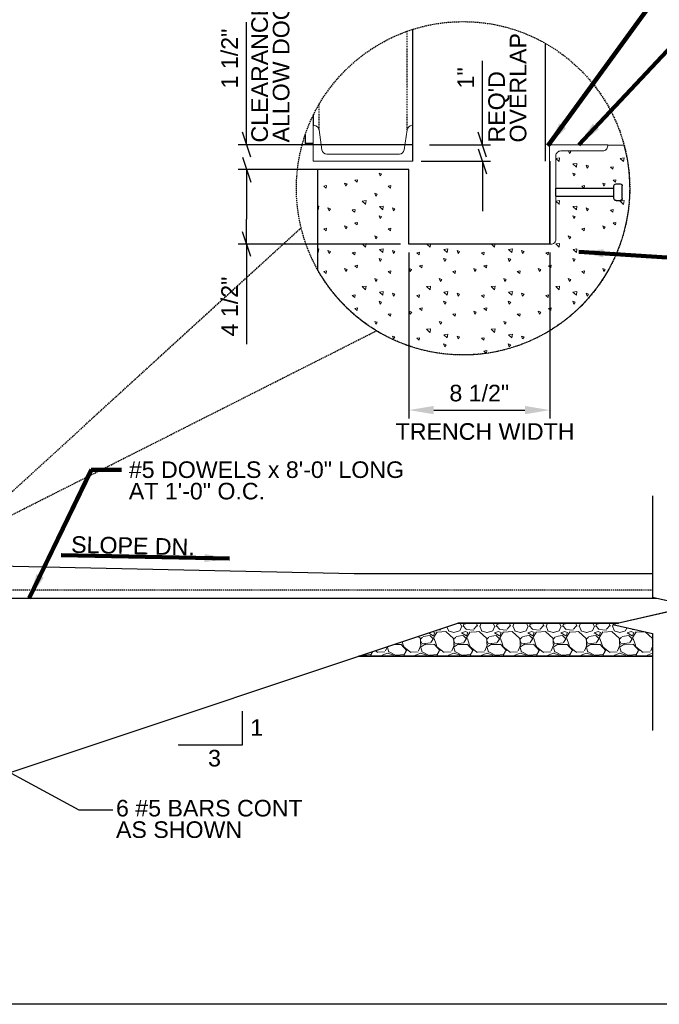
# Model space of a CAD drawing. Header units: inches. Extents: x 804 to 1243, y 182 to 489.
# Tile 2 of 20: x 877 to 954, y 187 to 306. Entities that reach past the tile are written whole.
import ezdxf

# ---------------------------------------------------------------- set-up
doc = ezdxf.new("R2010")
doc.units = ezdxf.units.IN
doc.header["$LTSCALE"] = 0.25
doc.header["$MEASUREMENT"] = 0
doc.linetypes.add('DGN Style 3', pattern=[0.777018, 0.555013, -0.222005])
doc.linetypes.add('DGN Style 5', pattern=[0.388509, 0.166504, -0.222005])
for name, color, linetype, lineweight in [('A-ANNO-NPLT', 7, 'Continuous', 18), ('G-ANNO-DIM', 1, 'Continuous', 18), ('G-ANNO-TEXT', 7, 'Continuous', 30), ('S-REIN-RBAR', 5, 'Continuous', 25)]:
    doc.layers.add(name, color=color, linetype=linetype, lineweight=lineweight)
doc.styles.add("3 4 1'-0", font='arial.ttf', dxfattribs={"height": 2})
doc.styles.add("3 4 1'-0_0", font='arial.ttf')
doc.dimstyles.new("3 4 1'-0", dxfattribs={"dimtxt": 2, "dimasz": 3, "dimexe": 1, "dimexo": 1, "dimgap": 1, "dimtad": 1, "dimdec": 4, "dimzin": 11, "dimdsep": 46, "dimlunit": 4, "dimtxsty": "3 4 1'-0", "dimcen": 0, "dimadec": 4, "dimazin": 3, "dimtfac": 1, "dimtdec": 0, "dimtofl": 0, "dimtmove": 0, "dimatfit": 3, "dimfxl": 1, "dimfrac": 2, "dimtolj": 1, "dimtzin": 11, "dimarcsym": 0})

# ---------------------------------------------------------------- blocks, each defined once
blk = doc.blocks.new('*U15')
at = {"layer": 'G-ANNO-TEXT'}
for p, q in [((-0.250007, 2.999984), (-0.250007, -0.500016)), ((-0.375007, -0.500016), (0.374993, -0.500016)), ((-0.500007, -0.625016), (-0.500007, -0.875016)), ((-0.375007, -1.000016), (0.374993, -1.000016)), ((0.499993, -0.625016), (0.499993, -0.875016))]:
    blk.add_line(p, q, dxfattribs=at)
at = {"layer": 'G-ANNO-TEXT', "flags": 128}
blk.add_lwpolyline([(-0.250007, 2.999984), (0.249993, 2.999984), (0.249993, -0.500016)], dxfattribs=at)
at = {"layer": 'G-ANNO-TEXT', "extrusion": (0, 0, -1)}
for centre, start, end in [((0.375007, -0.625016), 0, 90), ((-0.374993, -0.625016), 90, 180), ((0.375007, -0.875016), 270, 0), ((-0.374993, -0.875016), 180, 270)]:
    blk.add_arc(centre, 0.125, start, end, dxfattribs=at)
blk = doc.blocks.new('Headed Stud')
at = {"layer": 'G-ANNO-TEXT', "zscale": 100}
blk.add_blockref('*U15', (1.295943, 3.239273), dxfattribs=at)
blk = doc.blocks.new('*D46')
at = {"layer": 'G-ANNO-DIM', "color": 0, "linetype": 'ByBlock', "lineweight": -2, "transparency": 16777216}
for p, q in [((923.62, 278.05), (923.62, 258.04)), ((940.62, 278.05), (940.62, 258.04))]:
    blk.add_line(p, q, dxfattribs=at)
at = {"layer": 'G-ANNO-DIM', "color": 0, "lineweight": -2, "transparency": 16777216}
blk.add_line((926.62, 259.04), (937.62, 259.04), dxfattribs=at)
at = {"layer": 'G-ANNO-DIM', "color": 0, "transparency": 16777216}
for points in [[(926.62, 259.54), (926.62, 258.54), (923.62, 259.04)], [(937.62, 259.54), (937.62, 258.54), (940.62, 259.04)]]:
    blk.add_solid(points, dxfattribs=at)
at = {"layer": 'G-ANNO-DIM', "color": 0, "transparency": 16777216, "insert": (932.12, 261.08), "char_height": 2, "attachment_point": 5, "style": "3 4 1'-0"}
blk.add_mtext('\\A1;8 1/2"', dxfattribs=at)
blk = doc.blocks.new('_Oblique_0.3')
at = {"color": 0, "linetype": 'ByBlock', "lineweight": -2}
for p, q in [((0, 0), (-1, 0)), ((0.5, 0.166667), (-0.5, -0.166667))]:
    blk.add_line(p, q, dxfattribs=at)
blk = doc.blocks.new('*D36')
at = {"layer": 'G-ANNO-DIM', "color": 0, "lineweight": -2, "transparency": 16777216}
for p, q in [((932.49, 294.05), (932.49, 301.16)), ((932.49, 286.05), (932.49, 283.05))]:
    blk.add_line(p, q, dxfattribs=at)
at = {"layer": 'G-ANNO-DIM', "color": 0, "linetype": 'ByBlock', "lineweight": -2, "transparency": 16777216}
for p, q in [((926.12, 291.05), (933.49, 291.05)), ((925.12, 289.05), (933.49, 289.05))]:
    blk.add_line(p, q, dxfattribs=at)
at = {"layer": 'G-ANNO-DIM', "color": 0, "lineweight": -2, "transparency": 16777216, "xscale": 3, "yscale": 3, "zscale": 3}
for p, rotation in [((932.49, 291.05), 270), ((932.49, 289.05), 90)]:
    blk.add_blockref('_Oblique_0.3', p, dxfattribs=dict(at, rotation=rotation))
at = {"layer": 'G-ANNO-DIM', "color": 0, "transparency": 16777216, "insert": (930.48, 299.11), "char_height": 2, "attachment_point": 5, "rotation": 90, "style": "3 4 1'-0"}
blk.add_mtext('\\A1;1"', dxfattribs=at)
blk = doc.blocks.new('*D47')
at = {"layer": 'G-ANNO-DIM', "color": 0, "lineweight": -2, "transparency": 16777216}
for p, q in [((904.05, 294.05), (904.05, 305.82)), ((904.05, 285.05), (904.05, 282.05))]:
    blk.add_line(p, q, dxfattribs=at)
at = {"layer": 'G-ANNO-DIM', "color": 0, "linetype": 'ByBlock', "lineweight": -2, "transparency": 16777216}
for p, q in [((924.12, 291.05), (903.05, 291.05)), ((922.62, 288.05), (903.05, 288.05))]:
    blk.add_line(p, q, dxfattribs=at)
at = {"layer": 'G-ANNO-DIM', "color": 0, "lineweight": -2, "transparency": 16777216, "xscale": 3, "yscale": 3, "zscale": 3}
for p, rotation in [((904.05, 291.05), 270), ((904.05, 288.05), 90)]:
    blk.add_blockref('_Oblique_0.3', p, dxfattribs=dict(at, rotation=rotation))
at = {"layer": 'G-ANNO-DIM', "color": 0, "transparency": 16777216, "insert": (902.02, 301.44), "char_height": 2, "attachment_point": 5, "rotation": 90, "style": "3 4 1'-0"}
blk.add_mtext('\\A1;1 1/2"', dxfattribs=at)
blk = doc.blocks.new('*D48')
at = {"layer": 'G-ANNO-DIM', "color": 0, "linetype": 'ByBlock', "lineweight": -2, "transparency": 16777216}
for p, q in [((922.62, 288.05), (903.05, 288.05)), ((922.62, 279.05), (903.05, 279.05))]:
    blk.add_line(p, q, dxfattribs=at)
at = {"layer": 'G-ANNO-DIM', "color": 0, "lineweight": -2, "transparency": 16777216}
for p, q in [((904.05, 285.05), (904.05, 282.05)), ((904.05, 279.05), (904.05, 267.01))]:
    blk.add_line(p, q, dxfattribs=at)
at = {"layer": 'G-ANNO-DIM', "color": 0, "lineweight": -2, "transparency": 16777216, "xscale": 3, "yscale": 3, "zscale": 3}
for p, rotation in [((904.05, 288.05), 90), ((904.05, 279.05), 270)]:
    blk.add_blockref('_Oblique_0.3', p, dxfattribs=dict(at, rotation=rotation))
at = {"layer": 'G-ANNO-DIM', "color": 0, "transparency": 16777216, "insert": (902.02, 271.53), "char_height": 2, "attachment_point": 5, "rotation": 90, "style": "3 4 1'-0"}
blk.add_mtext('\\A1;4 1/2"', dxfattribs=at)
blk = doc.blocks.new('l6x312x38-e_1')
at = {"layer": 'A-ANNO-NPLT', "color": 7, "extrusion": (0, 0, -1), "flags": 128}
blk.add_lwpolyline([(0, 6), (-0.075309, 5.999814, 0.414214), (-0.375, 5.7), (-0.375309, 0.674814, -0.414214), (-0.675, 0.375), (-3.200309, 0.374814, 0.414214), (-3.5, 0.075), (-3.5, 0), (0, 0)], format="xyb", close=True, dxfattribs=at)
blk = doc.blocks.new('*U68')
at = {"layer": 'A-ANNO-NPLT', "color": 7}
for p, q in [((-0.250007, 2.999984), (-0.250007, -0.500016)), ((-0.375007, -0.500016), (0.374993, -0.500016)), ((-0.500007, -0.625016), (-0.500007, -0.875016)), ((-0.375007, -1.000016), (0.374993, -1.000016)), ((0.499993, -0.625016), (0.499993, -0.875016))]:
    blk.add_line(p, q, dxfattribs=at)
at = {"layer": 'A-ANNO-NPLT', "color": 7, "flags": 128}
blk.add_lwpolyline([(-0.250007, 2.999984), (0.249993, 2.999984), (0.249993, -0.500016)], dxfattribs=at)
at = {"layer": 'A-ANNO-NPLT', "color": 7, "extrusion": (0, 0, -1)}
for centre, start, end in [((0.375007, -0.625016), 0, 90), ((-0.374993, -0.625016), 90, 180), ((0.375007, -0.875016), 270, 0), ((-0.374993, -0.875016), 180, 270)]:
    blk.add_arc(centre, 0.125, start, end, dxfattribs=at)
blk = doc.blocks.new('Headed Stud_1')
at = {"layer": 'A-ANNO-NPLT', "color": 7}
blk.add_blockref('*U68', (1.295943, 3.239273), dxfattribs=at)
blk = doc.blocks.new('c6x13-e_2')
at = {"layer": 'A-ANNO-NPLT', "color": 7, "extrusion": (0, 0, -1), "flags": 128}
blk.add_lwpolyline([(-0.688, -2.484), (-1.899271, -2.656069, 0.373441), (-2.157, -2.953), (-2.157, -3), (0, -3), (0, 3), (-2.157, 3), (-2.157056, 2.952175, 0.373441), (-1.899, 2.655), (-0.687809, 2.482976, -0.366699), (-0.437, 2.187), (-0.437056, -2.187954, -0.366699)], format="xyb", close=True, dxfattribs=at)
blk = doc.blocks.new('23')
at = {"layer": 'G-ANNO-TEXT', "linetype": 'DGN Style 5'}
for p, q in [((923.42728, 292.85178, 14.07874), (923.42728, 304.73437, 14.07874)), ((912.80482, 292.85178, 14.07874), (912.80482, 295.92678, 14.07874))]:
    blk.add_line(p, q, dxfattribs=at)
at = {"layer": 'G-ANNO-TEXT'}
for p, q in [((924.11781, 289.05384, 14.07874), (924.11778, 304.96613, 14.07874)), ((940.11611, 289.05384, 14.07874), (940.11618, 303.26471, 14.07874)), ((912.11696, 293.36724, 14.07874), (912.11696, 294.64335, 14.07874)), ((912.11696, 291.21024, 14.07874), (911.11696, 291.21024, 14.07874)), ((947.61696, 291.05264, 14.07874), (949.5836, 291.01167, 14.07874)), ((912.61696, 288.05264, 14.07874), (910.18634, 288.002, 14.07874)), ((869.04942, 240.34531), (917.04942, 239.34531)), ((917.04942, 239.34531, 3.51971), (953.02256, 239.34531, 3.51971)), ((875.54942, 215.34531), (929.54942, 233.34531)), ((1226.22586, 187.37267, 3.51971), (827.84149, 187.37267, 3.51971))]:
    blk.add_line(p, q, dxfattribs=at)
at = {"layer": 'G-ANNO-TEXT', "linetype": 'DGN Style 3'}
for q in [(910.63929, 281.02281, 3.51971), (919.73341, 268.61113, 3.51971)]:
    blk.add_line((868.90854, 242.94763, 3.51971), q, dxfattribs=at)
at = {"layer": 'G-ANNO-TEXT', "flags": 128}
for points, elevation in [([(911.11696, 292.21313), (911.11696, 291.21024)], 14.07874), ([(940.61696, 289.05264), (940.61696, 289.05264), (940.61696, 279.05264), (923.61696, 279.05264), (923.61696, 279.05264)], 14.07874), ([(923.61696, 279.05264), (923.61696, 288.05264), (912.61696, 288.05264), (912.61696, 275.99132)], 14.07874), ([(948.90457, 233.34531), (929.54942, 233.34531)], 3.51971), ([(929.54942, 233.34531), (948.90457, 233.34531)], 3.51971), ([(917.54942, 229.34531), (953.02256, 229.34531)], 3.51971), ([(953.02256, 229.34531), (917.54942, 229.34531)], 3.51971)]:
    blk.add_lwpolyline(points, dxfattribs=dict(at, elevation=elevation))
for points in [[(953.02256, 248.68538), (953.02256, 242.5994), (953.02256, 236.46304), (957.82256, 235.37213), (948.22256, 233.19031), (953.02256, 232.0994), (953.02256, 220.42284)], [(895.82715, 218.67524), (903.55769, 218.67524), (903.55769, 222.71033)], [(868.93306, 218.86713), (883.81315, 210.8147), (887.91588, 210.8147)]]:
    blk.add_lwpolyline(points, dxfattribs=at)
at = {"layer": 'G-ANNO-TEXT', "linetype": 'DGN Style 3'}
blk.add_circle((930.16856, 285.79454, 21.11815), 20.10378, dxfattribs=at)
at = {"layer": 'S-REIN-RBAR'}
blk.add_line((869.04942, 236.34531, 3.51971), (953.54056, 236.34531, 3.51971), dxfattribs=at)
at = {"layer": 'S-REIN-RBAR', "linetype": 'DGN Style 3'}
blk.add_line((871.34468, 237.34531, 3.51971), (953.02256, 237.34531, 3.51971), dxfattribs=at)
at = {"layer": 'G-ANNO-TEXT', "xscale": 2, "yscale": 2, "zscale": 2, "rotation": 90}
blk.add_blockref('Headed Stud', (953.84547, 282.7308, 14.07874), dxfattribs=at)
at = {"layer": 'G-ANNO-TEXT', "color": 7, "char_height": 2, "width": 38.922554, "attachment_point": 1, "rotation": 90, "line_spacing_factor": 0.776524, "style": "3 4 1'-0"}
for s, insert in [('CLEARANCE TO\\PALLOW DOOR OPEN', (904.62689, 291.31322, 3.51971)), ("REQ'D \\POVERLAP", (933.20654, 291.31322, 3.51971))]:
    blk.add_mtext(s, dxfattribs=dict(at, insert=insert))
at = {"layer": 'G-ANNO-TEXT', "color": 7, "insert": (922.03676, 257.45988, 3.51971), "char_height": 2, "width": 38.922554, "attachment_point": 1, "line_spacing_factor": 0.6, "style": "3 4 1'-0"}
blk.add_mtext('TRENCH WIDTH', dxfattribs=at)
at = {"layer": 'G-ANNO-TEXT', "color": 7, "char_height": 2, "attachment_point": 1, "style": "3 4 1'-0"}
for s, insert, line_spacing_factor in [('#5 DOWELS x 8\'-0" LONG \\PAT 1\'-0" O.C.', (889.85283, 252.85574, 3.51971), 0.776524), ('1', (904.50687, 221.75962, 3.51971), 0.6), ('3', (899.4172, 218.06078, 3.51971), 0.6), ('6 #5 BARS CONT\\PAS SHOWN', (888.30469, 212.02877, 3.51971), 0.776524)]:
    blk.add_mtext(s, dxfattribs=dict(at, insert=insert, line_spacing_factor=line_spacing_factor))
at = {"layer": 'G-ANNO-TEXT', "color": 7, "insert": (882.93084, 243.84208, 3.51971), "char_height": 2, "attachment_point": 1, "rotation": 358.7320553, "line_spacing_factor": 0.6, "style": "3 4 1'-0"}
blk.add_mtext('SLOPE DN.', dxfattribs=at)
at = {"layer": 'G-ANNO-DIM'}
for base, p1, text, picture, middle in [((904.05201, 291.05324, 14.07874), (923.61696, 288.05264, 14.07874), '1 1/2"', '*D47', (904.05201, 301.43864, 14.07874)), ((932.48524, 291.05324, 14.07874), (924.11696, 289.05324, 14.07874), '1"', '*D36', (932.48524, 299.10849, 14.07874))]:
    dim = blk.add_linear_dim(base=base, p1=p1, p2=(925.11738, 291.05324, 14.07874), angle=90, text=text, dimstyle="3 4 1'-0", override={"dimblk": '_Oblique_0.3', "dimtdec": 4}, dxfattribs=at)
    dim.commit()
    dim.dimension.update_dxf_attribs({"geometry": picture, "text_midpoint": middle, "dimtype": 128})
dim = blk.add_linear_dim(base=(904.05201, 279.05264, 14.07874), p1=(923.61696, 288.05264, 14.07874), p2=(923.61696, 279.05264, 14.07874), angle=270, text='4 1/2"', dimstyle="3 4 1'-0", override={"dimblk": '_Oblique_0.3', "dimtdec": 4}, dxfattribs=at)
dim.commit()
dim.dimension.update_dxf_attribs({"geometry": '*D48', "text_midpoint": (902.01791, 271.53286, 14.07874)})
dim = blk.add_linear_dim(base=(940.61696, 259.04351, 14.07874), p1=(923.61696, 279.05264, 14.07874), p2=(940.61696, 279.05264, 14.07874), text='8 1/2"', dimstyle="3 4 1'-0", override={"dimtdec": 4}, dxfattribs=at)
dim.commit()
dim.dimension.update_dxf_attribs({"geometry": '*D46', "text_midpoint": (932.11696, 261.07761, 14.07874)})
at = {"layer": 'G-ANNO-TEXT'}
for points in [[(940.40493, 290.90549), (960.03323, 317.95421), (963.17999, 317.95421)], [(944.11696, 291.05264), (960.03323, 307.95962), (963.17999, 307.95962)], [(944.11696, 278.14636), (960.03323, 277.10674), (963.17999, 277.10674)], [(877.8471, 236.34531, 3.51971), (885.33968, 251.82726, 3.51971), (888.96442, 251.82726, 3.51971)], [(901.97949, 241.13522), (881.71965, 241.5573)]]:
    blk.add_leader(points, dimstyle="3 4 1'-0", override={"dimscale": 1, "dimgap": 2, "dimclrd": 256, "dimlwd": 65535}, dxfattribs=at)

msp = doc.modelspace()

# ---------------------------------------------------------------- hatches: boundary and pattern name
at = {"layer": 'A-ANNO-NPLT'}
h = msp.add_hatch(dxfattribs=at)
h.set_pattern_fill('CONCRETE', color=256, scale=16.000619, style=0, pattern_type=2)
h.set_pattern_definition([(140.3968, (940.7386, 276.1986), (-7.783098, 5.151577), [0.375, -40.0316]), (140.3968, (940.4248, 272.6121), (-7.783098, 5.151577), [0.375, -40.0316]), (140.3968, (936.9775, 275.5048), (-7.783098, 5.151577), [0.375, -40.0316]), (82.1795, (940.4248, 272.61214), (-2e-06, -5.151583), [0.3, -56.89934]), (82.1795, (940.7386, 276.19856), (-2e-06, -5.151583), [0.3, -56.89934]), (82.1795, (936.9775, 275.5048), (-2e-06, -5.151583), [0.3, -56.89934]), (190.2326, (940.451, 272.91115), (-54.4816724, -10.303155), [0.3187, -86.67908]), (190.2326, (940.7648, 276.4976), (-54.4816724, -10.303155), [0.3187, -86.67908]), (190.2326, (937.0037, 275.80383), (-54.481672, -10.303155), [0.3187, -86.67908]), (136.6028, (941.7291, 273.5369), (-38.915479, 36.061039), [0.5625, -74.41834]), (136.6028, (936.0307, 272.874), (-38.915479, 36.061039), [0.5625, -74.41834]), (186.8622, (941.79815, 273.98177), (-38.9154785, -5.1515764), [0.47807, -85.75372]), (186.8622, (936.09974, 273.31885), (-38.9154785, -5.1515764), [0.47807, -85.75372]), (81.4086, (941.7291, 273.5369), (1e-07, -5.151572), [0.45, -51.6504]), (81.4086, (936.0307, 272.874), (1e-07, -5.151572), [0.45, -51.6504]), (110.692, (942.9752, 274.5303), (-6e-07, -5.15158), [0.375, -21.6522]), (110.692, (939.3493, 275.7469), (-6e-07, -5.15158), [0.375, -21.6522]), (110.692, (937.3361, 272.7622), (-6e-07, -5.15158), [0.375, -21.6522]), (110.692, (935.7234, 276.9635), (-6e-07, -5.15158), [0.375, -21.6522]), (56.1196, (942.9752, 274.53026), (-23.349286, -36.061037), [0.3, -55.54677]), (56.1196, (937.33614, 272.76224), (-23.349286, -36.061037), [0.3, -55.54677]), (56.1196, (939.3493, 275.7469), (-23.349286, -36.061037), [0.3, -55.54677]), (56.1196, (935.7234, 276.9635), (-23.349286, -36.061037), [0.3, -55.54677]), (161.688, (937.504, 273.011), (-7.7831, 5.15158), [0.3187, -16.0778]), (161.688, (943.143, 274.7791), (-7.7831, 5.15158), [0.3187, -16.0778]), (161.688, (939.5171, 275.9958), (-7.7831, 5.15158), [0.3187, -16.0778]), (161.688, (935.8913, 277.2124), (-7.7831, 5.15158), [0.3187, -16.0778])])
edge = h.paths.add_edge_path()
edge.add_line((949.57271, 291.0080471), (947.6059939, 291.0490246))
edge.add_line((947.6059939, 291.0490246), (947.6066179, 290.8993869))
edge.add_arc((947.0065951, 290.8993864), 0.6000228, -90.000042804, 0.000042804, ccw=False)
edge.add_line((947.0065947, 290.2993636), (941.9563992, 290.2993636))
edge.add_arc((941.9563988, 289.6993409), 0.6000228, 89.999957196, 180.000042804)
edge.add_line((941.356376, 289.6993404), (941.356376, 285.8188542))
edge.add_line((941.356376, 285.8188542), (948.3560229, 285.8188542))
edge.add_line((948.3560229, 285.8188542), (948.3560229, 286.0688639))
edge.add_arc((948.6060324, 286.0688641), 0.2500095, 89.999957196, 180.000042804, ccw=False)
edge.add_line((948.6060326, 286.3188736), (949.1060519, 286.3188736))
edge.add_arc((949.1060521, 286.0688641), 0.2500095, -0.000042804, 90.000042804, ccw=False)
edge.add_line((949.3560616, 286.0688639), (949.3560616, 284.5688059))
edge.add_arc((949.1060521, 284.5688057), 0.2500095, -90.000042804, 0.000042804, ccw=False)
edge.add_line((949.1060519, 284.3187962), (948.6060326, 284.3187962))
edge.add_arc((948.6060324, 284.5688057), 0.2500095, 179.999957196, 270.000042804, ccw=False)
edge.add_line((948.3560229, 284.5688059), (948.3560229, 284.8188155))
edge.add_line((948.3560229, 284.8188155), (941.356376, 284.8188155))
edge.add_line((941.356376, 284.8188155), (941.356376, 279.6489515))
edge.add_arc((940.7563532, 279.648951), 0.6000228, -90.000042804, 0.000042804, ccw=False)
edge.add_line((940.7563528, 279.0489283), (940.605723, 279.0485602))
edge.add_line((940.605723, 279.0485602), (939.1060969, 279.0485602))
edge.add_line((939.1060969, 279.0485602), (925.1055551, 279.0485602))
edge.add_line((925.1055551, 279.0485602), (923.6050651, 279.0485602))
edge.add_line((923.6050651, 279.0485602), (923.6050651, 288.0489085))
edge.add_line((923.6050651, 288.0489085), (912.6046394, 288.0489085))
edge.add_line((912.6046394, 288.0489085), (912.6046394, 275.9871138))
edge.add_arc((930.1569257, 285.7907111), 20.1045585, 209.184964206, 375.040995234)
h = msp.add_hatch(dxfattribs=at)
h.set_pattern_fill('GRAVEL', color=256, scale=16.000619, style=0, pattern_type=2)
h.set_pattern_definition([(200.5562, (933.0345, 229.71664), (-12.000506, -4.000194), [0.68355, -101.8489]), (4.7637, (942.0795, 229.4408), (-36.001513, -4.000194), [1.00324, -47.1652]), (4.7637, (938.0793, 229.4408), (-36.001513, -4.000194), [1.00324, -47.1652]), (4.7637, (934.0792, 229.4408), (-36.001513, -4.000194), [1.00324, -47.1652]), (332.354, (933.2349, 229.8513), (-60.002514, 32.001551), [0.9483, -93.88197]), (332.354, (937.235, 229.8513), (-60.002514, 32.001551), [0.9483, -93.88197]), (332.3539, (941.23516, 229.85125), (-60.002514, 32.001551), [0.9483, -93.88197]), (285.255, (933.0411, 230.387), (-2e-06, -4.00019), [0.5824, -45.0268]), (285.255, (937.0412, 230.387), (-2e-06, -4.00019), [0.5824, -45.0268]), (285.255, (941.0414, 230.387), (-2e-06, -4.000187), [0.5824, -45.0268]), (213.69, (933.566, 230.8064), (-12.0005, -4.0002), [0.592, -13.8309]), (213.69, (937.566, 230.8064), (-12.0005, -4.0002), [0.592, -13.8309]), (213.69, (933.5992, 226.8292), (-12.0005, -4.0002), [0.0405, -14.3824]), (213.69, (941.5663, 230.8064), (-12.0005, -4.0002), [0.592, -13.8308]), (213.69, (937.5994, 226.8292), (-12.0005, -4.0002), [0.0404, -14.3824]), (213.69, (941.5996, 226.8292), (-12.0005, -4.0002), [0.0404, -14.3824]), (180, (934.6256, 230.7557), (-12.0005, 4.0002), [1.04, -10.9605]), (181.7357, (938.62577, 230.7557), (-120.005041, -4.000195), [1.04004, -131.0261]), (180, (942.626, 230.7557), (-12.0005, 4.0002), [1.04, -10.9605]), (131.987, (943.3607, 229.9809), (-12.000503, 12.00058), [1.0763, -52.7406]), (131.987, (939.3605, 229.9809), (-12.000503, 12.00058), [1.0763, -52.7406]), (131.987, (935.3604, 229.9809), (-12.000503, 12.00058), [1.0763, -52.7406]), (59.036, (942.9854, 229.45), (-12.00051, -16.00077), [0.5557, -22.7692]), (59.036, (938.9852, 229.45), (-12.0005, -16.00077), [0.5557, -22.7692]), (59.036, (934.985, 229.45), (-12.0005, -16.00077), [0.5557, -22.7692]), (90, (941.026, 227.196), (-12.0005, -4), [0.24, -3.7602]), (90, (937.026, 227.196), (-12.0005, -4), [0.24, -3.7602]), (90, (933.026, 227.196), (-12.0005, -4), [0.24, -3.7602]), (118.6103, (941.1873, 226.84915), (-12.000506, 24.00117), [0.41184, -49.7104]), (118.6103, (937.1871, 226.84915), (-12.000506, 24.00117), [0.41184, -49.7104]), (118.6103, (933.1869, 226.8492), (-12.000506, 24.00117), [0.41184, -49.7104]), (186.9113, (934.21935, 226.94222), (-96.0040354, -12.000584), [1.00722, -131.96455]), (186.9113, (938.21952, 226.94224), (-96.0040354, -12.000584), [1.00722, -131.96455]), (186.9113, (942.21967, 226.94224), (-96.0040354, -12.000584), [1.00722, -131.96455]), (236.31, (934.5579, 227.4503), (-12.000506, -16.00078), [0.5769, -42.6917]), (236.31, (938.5581, 227.4503), (-12.000506, -16.00078), [0.5769, -42.6917]), (236.31, (942.5582, 227.4503), (-12.000506, -16.00078), [0.5769, -42.6917]), (354.2894, (934.9732, 229.3376), (-84.003531, 8.000388), [0.76424, -119.83934]), (354.2894, (938.97334, 229.3376), (-84.003531, 8.000388), [0.76424, -119.83934]), (354.2894, (942.9735, 229.3376), (-84.003531, 8.000388), [0.76424, -119.83934]), (14.0363, (942.1955, 229.1734), (-36.001516, -8.00039), [0.82466, -48.6547]), (14.0363, (938.1954, 229.1734), (-36.001516, -8.00039), [0.82466, -48.6547]), (14.0363, (934.1952, 229.1734), (-36.001516, -8.00039), [0.82466, -48.6547]), (74.745, (942.1449, 228.9205), (2e-06, -4.000187), [0.204, -45.40525]), (74.745, (938.1447, 228.9205), (2e-06, -4.00019), [0.204, -45.40525]), (74.745, (934.1446, 228.9205), (2e-06, -4.00019), [0.204, -45.40525]), (110.556, (939.8758, 228.9706), (-12.0005, 28.00135), [0.3418, -33.8359]), (110.556, (935.8756, 228.9706), (-12.0005, 28.00135), [0.3418, -33.8359]), (110.556, (931.8755, 228.9706), (-12.0005, 28.00135), [0.3418, -33.8359]), (163.1415, (941.6642, 229.5117), (-120.005044, 36.0017485), [0.67055, -137.26283]), (163.1415, (937.66404, 229.5117), (-120.005044, 36.0017485), [0.67055, -137.26283]), (163.1415, (933.6639, 229.5117), (-120.005044, 36.0017485), [0.67055, -137.26283]), (113.1985, (941.9344, 228.9468), (-12.0005, 24.00116), [0.6093, -29.85525]), (113.1985, (937.9342, 228.9468), (-12.0005, 24.00116), [0.6093, -29.85525]), (113.198, (933.9341, 228.9468), (-12.0005, 24.00116), [0.6093, -29.85525]), (246.8015, (932.3831, 229.4591), (-12.0005, -24.00116), [0.5727, -29.8918]), (246.802, (936.3833, 229.4591), (-12.0005, -24.00116), [0.5727, -29.8918]), (246.8015, (940.3835, 229.4591), (-12.0005, -24.00116), [0.5727, -29.8918]), (200.5562, (937.03464, 229.71664), (-12.000506, -4.000194), [0.68355, -101.8489]), (200.5562, (941.0348, 229.71664), (-12.000506, -4.000194), [0.68355, -101.8489]), (196.5045, (933.72584, 228.37846), (-96.00403, -28.00136), [0.70883, -111.937]), (196.5045, (937.726, 228.37846), (-96.00403, -28.00136), [0.70883, -111.937]), (196.5045, (941.72615, 228.37846), (-96.00403, -28.00136), [0.70883, -111.937]), (246.802, (933.986, 228.967), (-12.0005, -24.00116), [0.6093, -29.85525]), (246.8015, (937.9862, 228.967), (-12.0005, -24.00116), [0.6093, -29.85525]), (246.8015, (941.9863, 228.967), (-12.0005, -24.00116), [0.6093, -29.85525]), (110.556, (940.37, 228.4301), (-12.0005, 28.00135), [0.5947, -33.583]), (110.556, (936.3699, 228.4302), (-12.0005, 28.00135), [0.5947, -33.583]), (110.556, (932.3698, 228.4302), (-12.0005, 28.00135), [0.5947, -33.583]), (163.4955, (941.02156, 228.1864), (-96.00403, 28.00136), [0.70883, -111.937]), (163.4955, (937.0214, 228.1864), (-96.00403, 28.00136), [0.70883, -111.937]), (163.4955, (933.02127, 228.1864), (-96.00403, 28.00136), [0.70883, -111.937]), (18.435, (941.9354, 228.164), (-12.0005, 2e-06), [0.506, -12.1437]), (18.435, (937.9353, 228.164), (-12.0005, 2e-06), [0.506, -12.1437]), (18.435, (933.935, 228.164), (-12.0005, 2e-06), [0.506, -12.1437]), (149.036, (942.5428, 227.80087), (-48.002022, 28.001363), [0.69974, -69.27474]), (149.036, (938.5426, 227.80087), (-48.002022, 28.001363), [0.69974, -69.27474]), (149.036, (934.54245, 227.80087), (-48.002022, 28.001363), [0.69974, -69.27474]), (249.444, (934.7246, 228.1942), (-12.0005, -28.00135), [0.4308, -33.7468]), (249.444, (938.7248, 228.1942), (-12.0005, -28.00135), [0.4308, -33.7468]), (249.444, (942.7249, 228.1942), (-12.0005, -28.00135), [0.4308, -33.7468]), (336.8013, (934.42577, 228.3192), (-36.001506, 16.000775), [0.30465, -91.08856]), (336.8013, (938.42594, 228.3192), (-36.001506, 16.000775), [0.30465, -91.08856]), (336.8013, (942.4261, 228.3192), (-36.001506, 16.000775), [0.30465, -91.08856]), (315, (934.1493, 227.83), (-12.0005, 8.0004), [0.5657, -16.4056]), (315, (938.1495, 227.83), (-12.0005, 8.0004), [0.5657, -16.4056]), (315, (942.1496, 227.83), (-12.0005, 8.0004), [0.5657, -16.4056]), (8.6157, (941.32013, 227.72422), (-24.00101, -4.000194), [0.80898, -132.7032]), (8.6157, (937.31998, 227.72422), (-24.00101, -4.000194), [0.80898, -132.7032]), (8.6157, (933.31983, 227.72422), (-24.00101, -4.000194), [0.80898, -132.7032]), (41.6337, (940.9496, 227.3609), (-24.001, -20.000967), [0.4252, -47.7433]), (41.634, (936.9494, 227.3608), (-24.001, -20.000967), [0.4252, -47.7433]), (41.6337, (932.9492, 227.3608), (-24.001, -20.000967), [0.4252, -47.7433]), (317.4894, (932.07456, 228.3094), (-12.000504, 12.000582), [1.24584, -63.8724]), (317.4894, (936.0747, 228.30944), (-12.000504, 12.000582), [1.24584, -63.8724]), (317.4894, (940.07485, 228.30944), (-12.000504, 12.000582), [1.24584, -63.8724]), (4.7637, (943.0997, 228.2174), (-36.001513, -4.000194), [0.64426, -47.52414]), (4.7637, (939.0996, 228.2174), (-36.001513, -4.000194), [0.96337, -47.20504]), (4.7637, (935.0994, 228.2174), (-36.00151, -4.000194), [0.9634, -47.20504]), (4.7637, (931.7413, 228.2709), (-36.001513, -4.000194), [0.3191, -47.8493]), (59.036, (942.5705, 227.5406), (-12.00051, -16.00077), [0.8438, -22.4811]), (59.036, (938.5703, 227.5407), (-12.0005, -16.00077), [0.8438, -22.4811]), (59.036, (934.5701, 227.5407), (-12.0005, -16.00077), [0.8438, -22.4811]), (108.435, (942.9844, 230.4875), (-12.000506, 32.00156), [0.3348, -37.6143]), (108.435, (942.8824, 226.8062), (-12.000506, 32.00156), [0.7152, -37.234]), (108.435, (938.9843, 230.4875), (-12.000506, 32.00156), [0.33484, -37.6143]), (108.435, (938.8822, 226.8062), (-12.000506, 32.00156), [0.71515, -37.234]), (108.435, (934.9841, 230.4874), (-12.00051, 32.00156), [0.3349, -37.6143]), (108.435, (934.882, 226.8062), (-12.00051, 32.00156), [0.7151, -37.234]), (142.125, (943.7418, 229.8706), (-12.0005, 8.000387), [0.966, -44.64304]), (142.125, (939.8573, 229.7812), (-12.0005, 8.000387), [1.11216, -44.4969]), (142.125, (935.8571, 229.7812), (-12.0005, 8.000387), [1.11216, -44.4969]), (142.125, (931.8569, 229.7811), (-12.0005, 8.000387), [0.14615, -45.4629]), (182.7263, (932.71783, 229.8658), (-12.000511, -6e-07), [0.841, -83.25773]), (182.7263, (936.718, 229.8658), (-12.000511, -6e-07), [0.841, -83.25773]), (182.7263, (940.71814, 229.8658), (-12.000511, -6e-07), [0.841, -83.25773]), (246.8015, (933.098, 230.7426), (-12.0005, -24.00116), [0.8247, -29.6399]), (246.802, (937.0981, 230.7425), (-12.0005, -24.00116), [0.8247, -29.6399]), (246.8015, (941.0982, 230.7425), (-12.0005, -24.00116), [0.8247, -29.6399]), (270, (933.014, 227.505), (-12.0005, -4), [0.6994, -3.3008]), (270, (933.047, 230.806), (-12.0005, -4), [0.1415, -3.8586]), (270, (937.014, 227.505), (-12.0005, -4), [0.6994, -3.3008]), (270, (937.047, 230.806), (-12.0005, -4), [0.1416, -3.8586]), (270, (941.014, 227.505), (-12.0005, -4), [0.6994, -3.3008]), (270, (941.047, 230.806), (-12.0005, -4), [0.1416, -3.8586]), (48.013, (943.4419, 228.5966), (-24.001006, -28.001357), [0.4438, -53.37315]), (48.013, (939.4417, 228.5966), (-24.001006, -28.001357), [0.6512, -53.1658]), (48.013, (935.4416, 228.5966), (-24.001006, -28.001357), [0.6512, -53.1658]), (48.013, (931.7413, 228.9238), (-24.001006, -28.001357), [0.2074, -53.60955]), (355.2363, (934.5161, 228.5594), (-36.00151, 4.000194), [0.9235, -47.2449]), (355.2363, (938.5163, 228.5594), (-36.001513, 4.000194), [0.9235, -47.2449]), (355.2363, (942.5164, 228.5594), (-36.001513, 4.000194), [0.9235, -47.2449]), (311.987, (934.1603, 228.9809), (-24.001006, 28.001357), [0.53816, -53.2788]), (311.987, (938.1605, 228.9809), (-24.001006, 28.001357), [0.53816, -53.2788]), (311.987, (942.1606, 228.9809), (-24.001006, 28.001357), [0.53816, -53.2788])])
h.paths.add_polyline_path([(953.0118031, 232.0934952), (948.2116173, 233.1844494), (948.8936597, 233.3394634), (929.5377587, 233.3394634), (917.5372943, 229.3393086), (953.0118031, 229.3393086)])

# ---------------------------------------------------------------- linework, layer by layer
at = {"layer": 'A-ANNO-NPLT', "color": 7, "linetype": 'DGN Style 5'}
for p, q in [((923.4153777, 292.8482303, 3.519705), (923.4153777, 304.7312821, 3.519705)), ((912.7925186, 292.8482303, 3.519705), (912.7925186, 295.9233573, 3.519705))]:
    msp.add_line(p, q, dxfattribs=at)
at = {"layer": 'A-ANNO-NPLT', "color": 7}
for p, q in [((924.1059325, 289.0501473, 3.519705), (924.1059165, 304.9630511, 3.519705)), ((940.1048556, 289.0501473, 3.519705), (940.1049356, 303.2615612, 3.519705)), ((912.10462, 293.3637062, 3.519705), (912.10462, 294.6398676, 3.519705)), ((912.10462, 291.2066307, 3.519705), (911.1045813, 291.2066307, 3.519705)), ((947.6059939, 291.0490246, 3.519705), (949.57271, 291.0080471, 3.519705)), ((912.6046394, 288.0489085, 3.519705), (910.1739373, 287.9982666, 3.519705)), ((869.0354173, 240.3397343, 3.519705), (917.0372749, 239.3396956, 3.519705)), ((917.0372749, 239.3396956, 3.519705), (953.0118031, 239.3396956, 3.519705)), ((869.0354173, 236.3395795, 3.519705), (953.5298231, 236.3395795, 3.519705))]:
    msp.add_line(p, q, dxfattribs=at)
at = {"layer": 'A-ANNO-NPLT', "color": 7, "linetype": 'DGN Style 3'}
for p, q in [((868.8945319, 242.942155, 3.519705), (910.6268988, 281.0187965, 3.519705)), ((868.8945319, 242.942155, 3.519705), (919.7213628, 268.6066522, 3.519705)), ((871.3307701, 237.3396182, 3.519705), (953.0118031, 237.3396182, 3.519705))]:
    msp.add_line(p, q, dxfattribs=at)
at = {"layer": 'A-ANNO-NPLT', "color": 7, "elevation": 3.519705, "flags": 128}
for points in [[(911.1045813, 292.2095496), (911.1045813, 291.2066307)], [(940.605723, 289.0489472), (940.605723, 289.0489472), (940.605723, 279.0485602), (923.6050651, 279.0485602), (923.6050651, 279.0485602)], [(923.6050651, 279.0485602), (923.6050651, 288.0489085), (912.6046394, 288.0489085), (912.6046394, 275.9871138)], [(953.0118031, 248.680121), (953.0118031, 242.5939015), (953.0118031, 236.457312), (957.8119888, 235.3663578), (948.2116173, 233.1844494), (953.0118031, 232.0934952), (953.0118031, 220.4164833)], [(948.8936597, 233.3394634), (929.5377587, 233.3394634)], [(929.5377587, 233.3394634), (948.8936597, 233.3394634)], [(917.5372943, 229.3393086), (953.0118031, 229.3393086)], [(953.0118031, 229.3393086), (917.5372943, 229.3393086)], [(895.8141816, 218.6688157), (903.5450248, 218.6688157), (903.5450248, 222.7040598)]]:
    msp.add_lwpolyline(points, dxfattribs=at)
msp.add_lwpolyline([(949.57271, 291.0080471), (947.6059939, 291.0490246), (947.6066179, 290.8993869, -0.414214), (947.0065947, 290.2993636), (941.9563992, 290.2993636, 0.414214), (941.356376, 289.6993404), (941.356376, 285.8188542), (948.3560229, 285.8188542), (948.3560229, 286.0688639, -0.414214), (948.6060326, 286.3188736), (949.1060519, 286.3188736, -0.414214), (949.3560616, 286.0688639), (949.3560616, 284.5688059, -0.414214), (949.1060519, 284.3187962), (948.6060326, 284.3187962, -0.414214), (948.3560229, 284.5688059), (948.3560229, 284.8188155), (941.356376, 284.8188155), (941.356376, 279.6489515, -0.414214), (940.7563528, 279.0489283), (940.605723, 279.0485602), (939.1060969, 279.0485602), (925.1055551, 279.0485602), (923.6050651, 279.0485602), (923.6050651, 288.0489085), (912.6046394, 288.0489085), (912.6046394, 275.9871138, 0.883606)], format="xyb", close=True, dxfattribs=at)
msp.add_lwpolyline([(953.0118031, 232.0934952), (948.2116173, 233.1844494), (948.8936597, 233.3394634), (929.5377587, 233.3394634), (917.5372943, 229.3393086), (953.0118031, 229.3393086)], close=True, dxfattribs=at)
at = {"layer": 'A-ANNO-NPLT', "color": 7, "linetype": 'DGN Style 3'}
msp.add_circle((930.1569186, 285.7907252, 3.519705), 20.1045575, dxfattribs=at)

# ---------------------------------------------------------------- block references
msp.add_blockref('23', (0, 0))
at = {"layer": 'A-ANNO-NPLT', "color": 7, "extrusion": (0, 0, -1), "xscale": 2.000077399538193, "yscale": 2.000077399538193, "zscale": 2.000077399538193}
for name, p, rotation in [('c6x13-e_2', (-918.1048522, 289.0495393, -3.519705), 90), ('l6x312x38-e_1', (-940.605723, 291.0490246, -3.519705), 180)]:
    msp.add_blockref(name, p, dxfattribs=dict(at, rotation=rotation))
at = {"layer": 'A-ANNO-NPLT', "color": 7, "xscale": 2.000077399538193, "yscale": 2.000077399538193, "zscale": 2.000077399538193, "rotation": 90}
msp.add_blockref('Headed Stud_1', (953.8347469, 282.7268626, 3.519705), dxfattribs=at)

# ---------------------------------------------------------------- texts
at = {"layer": 'A-ANNO-NPLT', "color": 7, "insert": (922.0248119, 257.4549566, 3.519705), "char_height": 2.0000774, "width": 38.924066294, "attachment_point": 1, "line_spacing_factor": 0.6, "style": "3 4 1'-0"}
msp.add_mtext('TRENCH WIDTH', dxfattribs=at)
at = {"layer": 'A-ANNO-NPLT', "color": 7, "insert": (882.9173785, 243.8366376, 3.519705), "char_height": 2.0000774, "attachment_point": 1, "rotation": 358.732055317, "line_spacing_factor": 0.6, "style": "3 4 1'-0"}
msp.add_mtext('SLOPE DN.', dxfattribs=at)
at = {"layer": 'A-ANNO-NPLT', "color": 7, "char_height": 2.0000774, "attachment_point": 1, "line_spacing_factor": 0.6, "style": "3 4 1'-0"}
for s, insert in [('1', (904.4942455, 221.753319, 3.519705)), ('3', (899.4043685, 218.0543439, 3.519705))]:
    msp.add_mtext(s, dxfattribs=dict(at, insert=insert))

# ---------------------------------------------------------------- leaders
at = {"layer": 'A-ANNO-NPLT', "color": 7}
for points in [[(877.8334378, 236.3395795, 3.519705), (885.3263037, 251.8221306, 3.519705), (888.951196, 251.8221306, 3.519705)], [(901.9667557, 241.1296689, 3.519705), (881.7061477, 241.5517652, 3.519705)]]:
    msp.add_leader(points, dimstyle="3 4 1'-0", override={"dimscale": 1, "dimtxt": 0.125, "dimasz": 0.1875, "dimgap": 0.125, "dimtxsty": "3 4 1'-0_0", "dimlwd": 65535}, dxfattribs=at)

doc.saveas('drawing.dxf')
